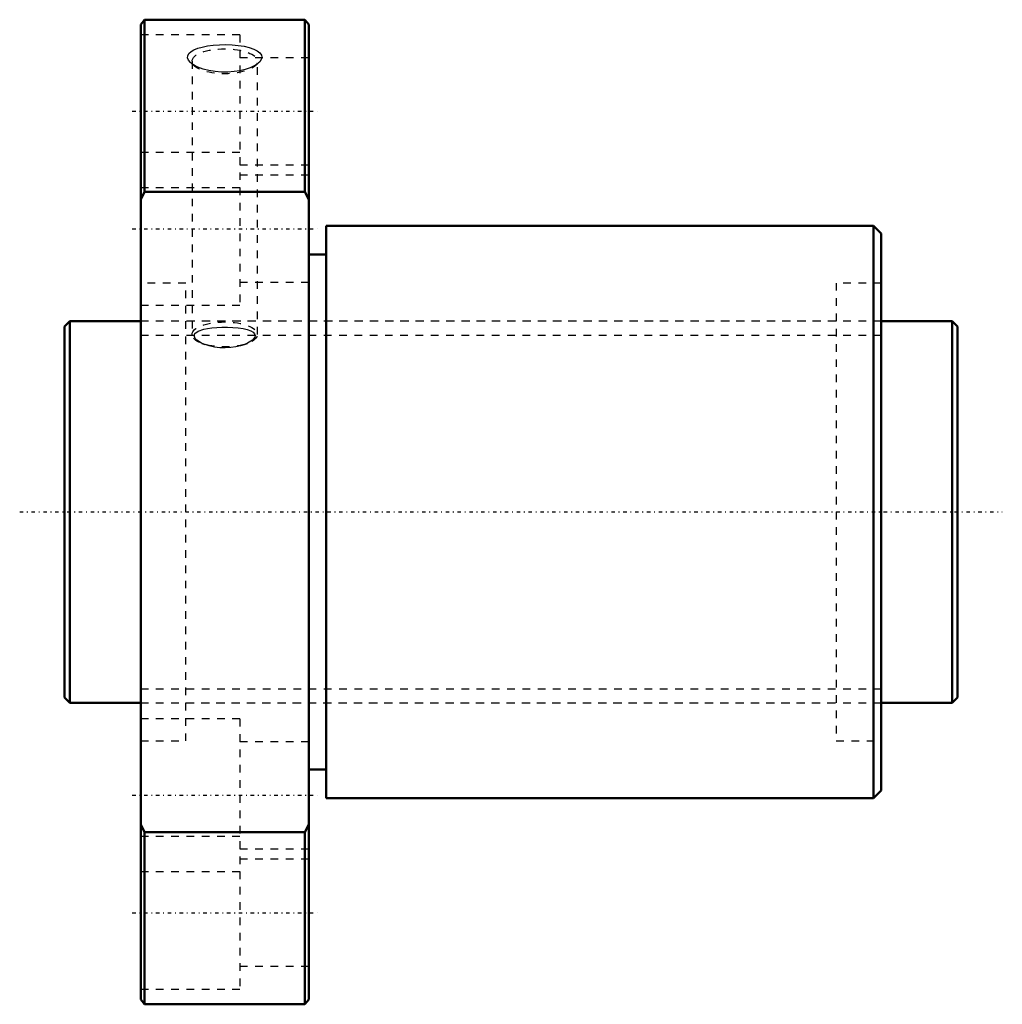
# Model space of a CAD drawing. Header units: millimetres. Extents: x -6 to 123, y -65 to 64.
import ezdxf

# ---------------------------------------------------------------- set-up
doc = ezdxf.new("R2010")
doc.units = ezdxf.units.MM
doc.linetypes.add('Center', pattern=[1.5, 0.45, -0.5, 0.05, -0.5])
doc.linetypes.add('Dashed', pattern=[2, 1, -1])
for name, color, linetype, lineweight in [('2d ConnectionPoints', 7, 'Continuous', 50), ('AM_0', 7, 'Continuous', 50), ('AM_5', 3, 'Continuous', 25), ('AM_7', 7, 'Center', 25), ('AM_9', 6, 'Dashed', 25)]:
    doc.layers.add(name, color=color, linetype=linetype, lineweight=lineweight)

# ---------------------------------------------------------------- blocks, each defined once
blk = doc.blocks.new('1_DK_5012_3RR0Nut_0_in_DK5012_3RRG1_117LC0_000_0')
at = {"layer": 'AM_0'}
for p, q in [((10.5, 64.5), (10, 63.85)), ((31.5, 64.5), (10.5, 64.5)), ((10.5, 64.5), (10.5, 41.94)), ((32, 63.85), (31.5, 64.5)), ((31.5, 41.94), (31.5, 64.5)), ((10, -63.85), (10, 63.85)), ((32, -63.85), (32, 63.85)), ((10.5, 41.94), (10, 40.94)), ((31.5, 41.94), (10.5, 41.94)), ((32, 40.94), (31.5, 41.94)), ((106, 37.5), (34.3, 37.5)), ((34.3, 37.5), (34.3, -37.5)), ((107, 36.5), (106, 37.5)), ((106, 37.5), (106, -37.5)), ((107, 36.5), (107, -36.5)), ((34.3, 33.75), (32, 33.75)), ((32, -33.75), (34.3, -33.75)), ((106, -37.5), (107, -36.5)), ((34.3, -37.5), (106, -37.5)), ((10, -40.94), (10.5, -41.94)), ((31.5, -41.94), (32, -40.94)), ((31.5, -41.94), (10.5, -41.94)), ((10.5, -41.94), (10.5, -64.5)), ((31.5, -64.5), (31.5, -41.94)), ((10, -63.85), (10.5, -64.5)), ((10.5, -64.5), (31.5, -64.5)), ((31.5, -64.5), (32, -63.85))]:
    blk.add_line(p, q, dxfattribs=at)
at = {"layer": 'AM_7'}
for p, q in [((8.9, 52.5), (33.1, 52.5)), ((8.9, 37.12), (33.1, 37.12)), ((8.9, -37.12), (33.1, -37.12)), ((8.9, -52.5), (33.1, -52.5))]:
    blk.add_line(p, q, dxfattribs=at)
at = {"layer": 'AM_9'}
for p, q in [((23, 62.5), (10, 62.5)), ((23, 62.5), (23, 27.12)), ((32, 59.5), (23, 59.5)), ((16.61, 58.79), (17.1, 58.37)), ((16.72, 59.05), (16.72, 23.26)), ((17.25, 58.38), (16.91, 58.57)), ((24.9, 58.37), (25.39, 58.79)), ((25.28, 23.26), (25.28, 59.05)), ((23, 47.12), (10, 47.12)), ((23, 45.5), (32, 45.5)), ((32, 44.12), (23, 44.12)), ((10, 42.5), (23, 42.5)), ((15.9, 30), (10, 30)), ((15.9, -30), (15.9, 30)), ((23, 30.12), (32, 30.12)), ((107, 30), (101.1, 30)), ((101.1, 30), (101.1, -30)), ((10, 27.12), (23, 27.12)), ((101.1, 25), (15.9, 25)), ((18.4, 21.94), (17.96, 22.13)), ((18.02, 22.08), (18.4, 21.94)), ((23.6, 21.94), (23.98, 22.08)), ((15.9, -25), (101.1, -25)), ((23, -27.12), (10, -27.12)), ((23, -27.12), (23, -62.5)), ((10, -30), (15.9, -30)), ((32, -30.12), (23, -30.12)), ((101.1, -30), (107, -30)), ((23, -42.5), (10, -42.5)), ((23, -44.12), (32, -44.12)), ((32, -45.5), (23, -45.5)), ((10, -47.12), (23, -47.12)), ((23, -59.5), (32, -59.5)), ((10, -62.5), (23, -62.5))]:
    blk.add_line(p, q, dxfattribs=at)
for points in [[(16.6, 58.8), (16.5, 58.89), (16.26, 59.19), (16.14, 59.49), (16.17, 59.78), (16.32, 60.06), (16.59, 60.32), (16.97, 60.55), (17.47, 60.75), (18.06, 60.92), (18.74, 61.06), (19.49, 61.15), (20.3, 61.21), (21.12, 61.23), (21.96, 61.2), (22.77, 61.13), (23.53, 61.01), (24.22, 60.85), (24.8, 60.65), (25.27, 60.41), (25.6, 60.16), (25.8, 59.87), (25.86, 59.58), (25.79, 59.28), (25.6, 58.99), (25.4, 58.8)], [(16.91, 58.57), (16.83, 58.62), (16.6, 58.8)], [(25.05, 58.55), (24.86, 58.44), (24.33, 58.2), (23.7, 57.99), (23, 57.82), (22.22, 57.7), (21.41, 57.64), (20.57, 57.64), (19.74, 57.71), (18.94, 57.83), (18.2, 58.02), (17.25, 58.38)], [(25.4, 58.8), (25.29, 58.71), (25.05, 58.55)], [(17.96, 22.13), (17.37, 22.5), (17.15, 22.74), (17.03, 22.98), (17.03, 23.19), (17.11, 23.38), (17.53, 23.7), (18.26, 23.96), (18.76, 24.06), (19.31, 24.13), (19.96, 24.19), (20.63, 24.22), (21.36, 24.22), (22.07, 24.19), (22.77, 24.12), (23.41, 24.03), (23.96, 23.9), (24.41, 23.73), (24.72, 23.55), (24.91, 23.34), (24.98, 23.14), (24.95, 22.92), (24.63, 22.5), (24, 22.11), (23.6, 21.94)], [(23.6, 21.94), (23.55, 21.92), (23.05, 21.76), (22.44, 21.63), (21.8, 21.54), (21.08, 21.51), (20.37, 21.53), (19.65, 21.61), (18.97, 21.76), (18.44, 21.93), (18.4, 21.94)]]:
    blk.add_lwpolyline(points, dxfattribs=at)
for centre in [(21, 59.05), (21, 23.26)]:
    blk.add_ellipse(centre, major_axis=(-4.28, 0), ratio=0.382683, dxfattribs=at)
blk = doc.blocks.new('2_DK_5012_3RR011700_Shaft_0_in_DK5012_3RRG1_117LC0_000_0')
at = {"layer": 'AM_0'}
for p, q in [((0.7, 25), (0, 24.3)), ((10, 25), (0.7, 25)), ((0.7, 25), (0.7, -25)), ((116.3, 25), (107, 25)), ((117, 24.3), (116.3, 25)), ((116.3, 25), (116.3, -25)), ((0, 24.3), (0, -24.3)), ((117, 24.3), (117, -24.3)), ((0, -24.3), (0.7, -25)), ((116.3, -25), (117, -24.3)), ((0.7, -25), (10, -25)), ((107, -25), (116.3, -25))]:
    blk.add_line(p, q, dxfattribs=at)
at = {"layer": 'AM_5', "linetype": 'Dashed'}
for p, q in [((10, 23.1595), (107, 23.1595)), ((10, -23.1595), (107, -23.1595))]:
    blk.add_line(p, q, dxfattribs=at)
at = {"layer": 'AM_7'}
blk.add_line((-5.85, 0), (122.85, 0), dxfattribs=at)
at = {"layer": 'AM_9'}
for p, q in [((107, 25), (10, 25)), ((10, -25), (107, -25))]:
    blk.add_line(p, q, dxfattribs=at)

msp = doc.modelspace()

# ---------------------------------------------------------------- linework, layer by layer
at = {"layer": '2d ConnectionPoints'}
for p in [(0, 0), (10, 0)]:
    msp.add_point(p, dxfattribs=at)

# ---------------------------------------------------------------- block references
for name in ['1_DK_5012_3RR0Nut_0_in_DK5012_3RRG1_117LC0_000_0', '2_DK_5012_3RR011700_Shaft_0_in_DK5012_3RRG1_117LC0_000_0']:
    msp.add_blockref(name, (0, 0))

doc.saveas('drawing.dxf')
